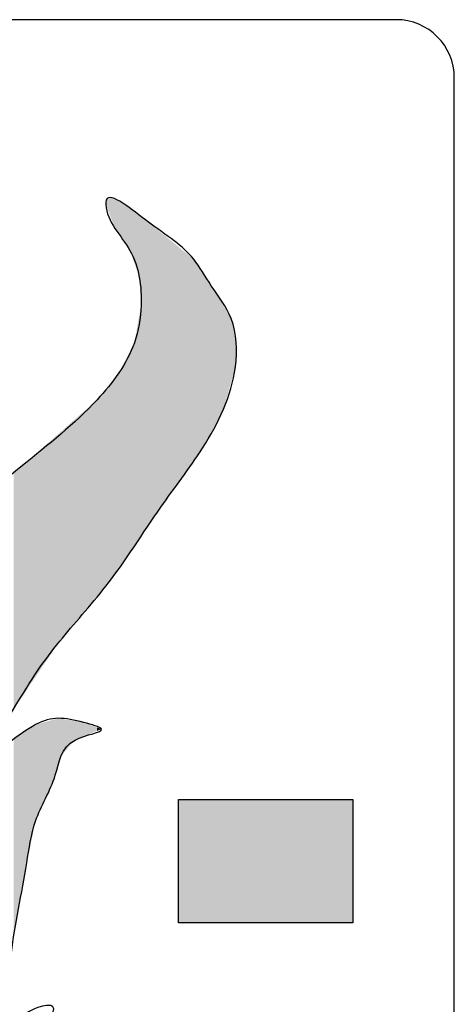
# Model space of a CAD drawing. Header units: millimetres. Extents: x 2709036 to 2756280, y 168165 to 192362.
# Tile 174 of 192: x 2744384 to 2744440, y 174715 to 174840. Entities that reach past the tile are written whole.
import ezdxf

# ---------------------------------------------------------------- set-up
doc = ezdxf.new("R2010")
doc.units = ezdxf.units.MM
doc.header["$MEASUREMENT"] = 0
doc.layers.add('D+H Urządzenia', color=30, linetype='Continuous')

msp = doc.modelspace()

# ---------------------------------------------------------------- linework, layer by layer
at = {"layer": 'D+H Urządzenia'}
for p, q in [((2744432.33, 174840.02), (2744282.44, 174840.02)), ((2744439.73, 174682.73), (2744439.73, 174832.62)), ((2744404.57, 174724.92), (2744404.57, 174740.65)), ((2744404.57, 174740.65), (2744426.78, 174740.65)), ((2744426.78, 174740.65), (2744426.78, 174724.92)), ((2744426.78, 174724.92), (2744404.57, 174724.92))]:
    msp.add_line(p, q, dxfattribs=at)
msp.add_arc((2744432.33, 174832.62), 7.4, 0, 90, dxfattribs=at)
at = {"layer": 'D+H Urządzenia', "end_tangent": (0, 1)}
msp.add_spline([(2744334.53, 174742.06), (2744335.65, 174733.1), (2744337.33, 174728.07), (2744339.01, 174735.34), (2744342.65, 174741.78), (2744346.57, 174747.93), (2744349.09, 174753.81), (2744350.77, 174760.52), (2744349.93, 174766.68), (2744352.45, 174762.48), (2744354.69, 174756.6), (2744358.89, 174763.88), (2744370.37, 174772.83), (2744384.65, 174783.18), (2744394.17, 174791.58), (2744398.93, 174798.85), (2744399.78, 174803.61), (2744398.37, 174810.6), (2744395.29, 174816.48), (2744395.29, 174816.76), (2744400.34, 174814.52), (2744406.5, 174809.48), (2744408.74, 174806.12), (2744411.26, 174801.93), (2744411.82, 174795.77), (2744407.62, 174785.42), (2744402.3, 174777.87), (2744395.29, 174767.8), (2744389.41, 174760.8), (2744383.53, 174752.13), (2744381.01, 174746.81), (2744386.33, 174750.17), (2744392.49, 174750.45), (2744394.73, 174749.61), (2744391.37, 174748.21), (2744388.85, 174743.74), (2744386.33, 174737.86), (2744385.21, 174732.54), (2744383.25, 174721.07), (2744381.01, 174713.24), (2744379.61, 174710.44), (2744382.97, 174711.28), (2744384.37, 174712.68), (2744387.73, 174714.36), (2744388.29, 174714.36), (2744387.17, 174711), (2744384.65, 174706.53), (2744381.01, 174699.25), (2744376.81, 174694.78), (2744368.13, 174692.54), (2744359.17, 174691.42), (2744344.33, 174692.54), (2744335.65, 174696.45), (2744329.77, 174704.01), (2744328.37, 174715.2), (2744330.05, 174724.71), (2744332.29, 174731.15), (2744333.41, 174736.46), (2744334.53, 174742.06)], degree=3, dxfattribs=at)
at = {"layer": 'D+H Urządzenia', "color": 1, "lineweight": 0}
for points in [[(2744395.83, 174815.07), (2744395.29, 174816.76), (2744395.83, 174817.35)], [(2744395.29, 174816.48), (2744395.29, 174816.76), (2744395.83, 174815.07)], [(2744395.83, 174815.07), (2744395.83, 174817.35), (2744396.46, 174813.42)], [(2744396.46, 174813.42), (2744396.46, 174817.11), (2744396.95, 174812.7)], [(2744396.95, 174812.7), (2744396.95, 174816.92), (2744397.06, 174812.53)], [(2744397.06, 174812.53), (2744397.06, 174816.88), (2744398.37, 174810.6)], [(2744398.37, 174810.6), (2744398.37, 174815.93), (2744398.93, 174809)], [(2744398.93, 174809), (2744398.93, 174815.53), (2744399.56, 174807.22)], [(2744399.56, 174807.22), (2744399.56, 174815.08), (2744399.78, 174803.61)], [(2744399.78, 174774.24), (2744399.56, 174802.37), (2744399.78, 174803.61)], [(2744399.56, 174773.93), (2744398.93, 174798.85), (2744399.56, 174802.37)], [(2744398.37, 174772.23), (2744397.06, 174795.22), (2744398.37, 174797.76)], [(2744398.93, 174773.03), (2744398.37, 174797.76), (2744398.93, 174798.85)], [(2744396.46, 174769.47), (2744395.83, 174793.62), (2744396.46, 174794.39)], [(2744396.95, 174770.18), (2744396.46, 174794.39), (2744396.95, 174795)], [(2744397.06, 174770.34), (2744396.95, 174795), (2744397.06, 174795.22)], [(2744395.29, 174767.8), (2744394.73, 174792.27), (2744395.29, 174792.96)], [(2744395.83, 174768.57), (2744395.29, 174792.96), (2744395.83, 174793.62)], [(2744394.17, 174766.46), (2744392.49, 174790.1), (2744394.17, 174791.58)], [(2744394.73, 174767.13), (2744394.17, 174791.58), (2744394.73, 174792.27)], [(2744391.37, 174763.13), (2744389.6, 174787.54), (2744391.37, 174789.11)], [(2744392.49, 174764.47), (2744391.37, 174789.11), (2744392.49, 174790.1)], [(2744388.42, 174759.34), (2744388.29, 174786.39), (2744388.42, 174786.51)], [(2744388.65, 174759.67), (2744388.42, 174786.51), (2744388.65, 174786.7)], [(2744388.85, 174759.98), (2744388.65, 174786.7), (2744388.85, 174786.89)], [(2744389.25, 174760.56), (2744388.85, 174786.89), (2744389.25, 174787.23)], [(2744389.41, 174760.8), (2744389.25, 174787.23), (2744389.41, 174787.38)], [(2744389.6, 174761.02), (2744389.41, 174787.38), (2744389.6, 174787.54)], [(2744387.17, 174757.5), (2744386.33, 174784.66), (2744387.17, 174785.4)], [(2744387.73, 174758.32), (2744387.17, 174785.4), (2744387.73, 174785.9)], [(2744388.29, 174759.15), (2744387.73, 174785.9), (2744388.29, 174786.39)], [(2744385.86, 174755.56), (2744385.21, 174783.68), (2744385.86, 174784.24)], [(2744386.33, 174756.26), (2744385.86, 174784.24), (2744386.33, 174784.66)], [(2744384.37, 174753.37), (2744383.53, 174782.29), (2744384.37, 174782.96)], [(2744384.65, 174753.78), (2744384.37, 174782.96), (2744384.65, 174783.18)], [(2744385.21, 174754.61), (2744384.65, 174783.18), (2744385.21, 174783.68)], [(2744386.33, 174737.86), (2744385.86, 174749.87), (2744386.33, 174750.17)], [(2744387.17, 174739.82), (2744386.33, 174750.17), (2744387.17, 174750.4)], [(2744387.73, 174741.12), (2744387.17, 174750.4), (2744387.73, 174750.56)], [(2744388.29, 174742.43), (2744387.73, 174750.56), (2744388.29, 174750.71)], [(2744388.42, 174742.73), (2744388.29, 174750.71), (2744388.42, 174750.75)], [(2744388.65, 174743.25), (2744388.42, 174750.75), (2744388.65, 174750.81)], [(2744388.85, 174743.74), (2744388.65, 174750.81), (2744388.85, 174750.87)], [(2744389.25, 174745.05), (2744388.85, 174750.87), (2744389.25, 174750.98)], [(2744394.17, 174749.38), (2744392.49, 174750.45), (2744394.17, 174749.82)], [(2744384.37, 174727.63), (2744383.53, 174748.4), (2744384.37, 174748.93)], [(2744384.65, 174729.27), (2744384.37, 174748.93), (2744384.65, 174749.11)], [(2744385.21, 174732.54), (2744384.65, 174749.11), (2744385.21, 174749.46)], [(2744385.86, 174735.6), (2744385.21, 174749.46), (2744385.86, 174749.87)], [(2744394.17, 174749.38), (2744394.17, 174749.82), (2744394.73, 174749.61)]]:
    msp.add_solid(points, dxfattribs=at)
at = {"layer": 'D+H Urządzenia', "color": 1, "lineweight": 0, "extrusion": (0, 0, -1)}
for points in [[(-2744396.46, 174813.42), (-2744395.83, 174817.35), (-2744396.46, 174817.11)], [(-2744396.95, 174812.7), (-2744396.46, 174817.11), (-2744396.95, 174816.92)], [(-2744397.06, 174812.53), (-2744396.95, 174816.92), (-2744397.06, 174816.88)], [(-2744398.37, 174810.6), (-2744397.06, 174816.88), (-2744398.37, 174815.93)], [(-2744398.93, 174809), (-2744398.37, 174815.93), (-2744398.93, 174815.53)], [(-2744399.56, 174807.22), (-2744398.93, 174815.53), (-2744399.56, 174815.08)], [(-2744399.78, 174803.61), (-2744399.56, 174815.08), (-2744399.78, 174814.92)], [(-2744399.78, 174774.24), (-2744399.78, 174814.92), (-2744400.34, 174775.05)], [(-2744400.34, 174775.05), (-2744399.78, 174814.92), (-2744400.34, 174814.52)], [(-2744400.34, 174775.05), (-2744400.34, 174814.52), (-2744402.3, 174777.87)], [(-2744402.3, 174777.87), (-2744400.34, 174814.52), (-2744402.3, 174812.92)], [(-2744402.3, 174777.87), (-2744402.3, 174812.92), (-2744406.5, 174783.83)], [(-2744406.5, 174783.83), (-2744402.3, 174812.92), (-2744406.5, 174809.48)], [(-2744406.5, 174783.83), (-2744406.5, 174809.48), (-2744407.62, 174785.42)], [(-2744407.62, 174785.42), (-2744406.5, 174809.48), (-2744407.62, 174807.8)], [(-2744407.62, 174785.42), (-2744407.62, 174807.8), (-2744408.74, 174787.5)], [(-2744408.74, 174787.5), (-2744407.62, 174807.8), (-2744408.74, 174806.12)], [(-2744408.74, 174787.5), (-2744408.74, 174806.12), (-2744410.29, 174790.37)], [(-2744410.29, 174790.37), (-2744408.74, 174806.12), (-2744410.29, 174803.54)], [(-2744410.29, 174790.37), (-2744410.29, 174803.54), (-2744411.26, 174793.79)], [(-2744411.26, 174793.79), (-2744410.29, 174803.54), (-2744411.26, 174801.93)], [(-2744399.56, 174773.93), (-2744399.56, 174802.37), (-2744399.78, 174774.24)], [(-2744411.26, 174793.79), (-2744411.26, 174801.93), (-2744411.82, 174795.77)], [(-2744411.82, 174795.77), (-2744411.26, 174801.93), (-2744411.82, 174799.39)], [(-2744411.82, 174795.77), (-2744411.82, 174799.39), (-2744411.92, 174798.93)], [(-2744398.37, 174772.23), (-2744398.37, 174797.76), (-2744398.93, 174773.03)], [(-2744398.93, 174773.03), (-2744398.93, 174798.85), (-2744399.56, 174773.93)], [(-2744396.46, 174769.47), (-2744396.46, 174794.39), (-2744396.95, 174770.18)], [(-2744396.95, 174770.18), (-2744396.95, 174795), (-2744397.06, 174770.34)], [(-2744397.06, 174770.34), (-2744397.06, 174795.22), (-2744398.37, 174772.23)], [(-2744395.29, 174767.8), (-2744395.29, 174792.96), (-2744395.83, 174768.57)], [(-2744395.83, 174768.57), (-2744395.83, 174793.62), (-2744396.46, 174769.47)], [(-2744394.17, 174766.46), (-2744394.17, 174791.58), (-2744394.73, 174767.13)], [(-2744394.73, 174767.13), (-2744394.73, 174792.27), (-2744395.29, 174767.8)], [(-2744391.37, 174763.13), (-2744391.37, 174789.11), (-2744392.49, 174764.47)], [(-2744392.49, 174764.47), (-2744392.49, 174790.1), (-2744394.17, 174766.46)], [(-2744388.42, 174759.34), (-2744388.42, 174786.51), (-2744388.65, 174759.67)], [(-2744388.65, 174759.67), (-2744388.65, 174786.7), (-2744388.85, 174759.98)], [(-2744388.85, 174759.98), (-2744388.85, 174786.89), (-2744389.25, 174760.56)], [(-2744389.25, 174760.56), (-2744389.25, 174787.23), (-2744389.41, 174760.8)], [(-2744389.41, 174760.8), (-2744389.41, 174787.38), (-2744389.6, 174761.02)], [(-2744389.6, 174761.02), (-2744389.6, 174787.54), (-2744391.37, 174763.13)], [(-2744387.17, 174757.5), (-2744387.17, 174785.4), (-2744387.73, 174758.32)], [(-2744387.73, 174758.32), (-2744387.73, 174785.9), (-2744388.29, 174759.15)], [(-2744388.29, 174759.15), (-2744388.29, 174786.39), (-2744388.42, 174759.34)], [(-2744385.86, 174755.56), (-2744385.86, 174784.24), (-2744386.33, 174756.26)], [(-2744386.33, 174756.26), (-2744386.33, 174784.66), (-2744387.17, 174757.5)], [(-2744384.37, 174753.37), (-2744384.37, 174782.96), (-2744384.65, 174753.78)], [(-2744384.65, 174753.78), (-2744384.65, 174783.18), (-2744385.21, 174754.61)], [(-2744385.21, 174754.61), (-2744385.21, 174783.68), (-2744385.86, 174755.56)], [(-2744383.53, 174752.13), (-2744383.53, 174782.29), (-2744384.37, 174753.37)], [(-2744386.33, 174737.86), (-2744386.33, 174750.17), (-2744387.17, 174739.82)], [(-2744387.17, 174739.82), (-2744387.17, 174750.4), (-2744387.73, 174741.12)], [(-2744387.73, 174741.12), (-2744387.73, 174750.56), (-2744388.29, 174742.43)], [(-2744388.29, 174742.43), (-2744388.29, 174750.71), (-2744388.42, 174742.73)], [(-2744388.42, 174742.73), (-2744388.42, 174750.75), (-2744388.65, 174743.25)], [(-2744388.65, 174743.25), (-2744388.65, 174750.81), (-2744388.85, 174743.74)], [(-2744388.85, 174743.74), (-2744388.85, 174750.87), (-2744389.25, 174745.05)], [(-2744389.25, 174745.05), (-2744389.25, 174750.98), (-2744389.41, 174745.61)], [(-2744389.41, 174745.61), (-2744389.25, 174750.98), (-2744389.41, 174750.95)], [(-2744389.41, 174745.61), (-2744389.41, 174750.95), (-2744389.6, 174746.22)], [(-2744389.6, 174746.22), (-2744389.41, 174750.95), (-2744389.6, 174750.92)], [(-2744389.6, 174746.22), (-2744389.6, 174750.92), (-2744391.37, 174748.21)], [(-2744391.37, 174748.21), (-2744389.6, 174750.92), (-2744391.37, 174750.63)], [(-2744391.37, 174748.21), (-2744391.37, 174750.63), (-2744392.49, 174748.68)], [(-2744392.49, 174748.68), (-2744391.37, 174750.63), (-2744392.49, 174750.45)], [(-2744392.49, 174748.68), (-2744392.49, 174750.45), (-2744394.17, 174749.38)], [(-2744384.37, 174727.63), (-2744384.37, 174748.93), (-2744384.65, 174729.27)], [(-2744384.65, 174729.27), (-2744384.65, 174749.11), (-2744385.21, 174732.54)], [(-2744385.21, 174732.54), (-2744385.21, 174749.46), (-2744385.86, 174735.6)], [(-2744385.86, 174735.6), (-2744385.86, 174749.87), (-2744386.33, 174737.86)], [(-2744383.53, 174722.71), (-2744383.53, 174748.4), (-2744384.37, 174727.63)]]:
    msp.add_solid(points, dxfattribs=at)
at = {"layer": 'D+H Urządzenia', "lineweight": 0}
for points in [[(2744404.57, 174724.92), (2744404.57, 174740.65), (2744426.78, 174724.92)], [(2744426.78, 174724.92), (2744404.57, 174740.65), (2744426.78, 174740.65)]]:
    msp.add_solid(points, dxfattribs=at)

doc.saveas('drawing.dxf')
